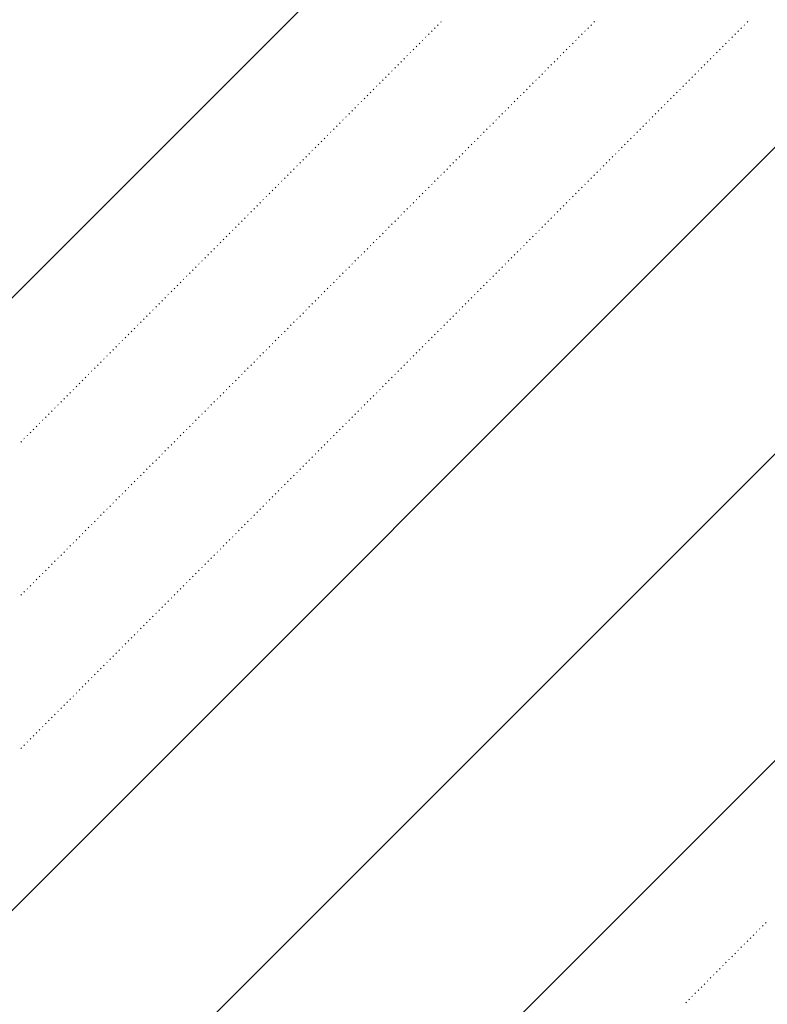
# Model space of a CAD drawing. Header units: millimetres. Extents: x 0 to 1260, y 0 to 297.
# Tile 40 of 104: x 130.4 to 134.71, y 225.11 to 230.79. Entities that reach past the tile are written whole.
import ezdxf

# ---------------------------------------------------------------- set-up
doc = ezdxf.new("R2010")
doc.units = ezdxf.units.MM
doc.linetypes.add('K5LT32802', pattern=[0])
doc.linetypes.add('K5LT32806', pattern=[0])
doc.layers.add('Системный слой', color=7, linetype='Continuous')

# ---------------------------------------------------------------- blocks, each defined once
blk = doc.blocks.new('U96')
at = {"layer": 'Системный слой', "color": 7, "linetype": 'K5LT32802', "lineweight": 9}
for p, q in [((119.6394, 218.4735), (137.462, 236.2961)), ((119.753, 215.0516), (139.0406, 234.3392)), ((119.8098, 213.3406), (139.0343, 232.5651)), ((119.8666, 211.6297), (139.028, 230.7911))]:
    blk.add_line(p, q, dxfattribs=at)
at = {"layer": 'Системный слой', "color": 7, "linetype": 'K5LT32806', "lineweight": 18}
for p, q in [((132.8111, 230.7613), (132.8146, 230.7648)), ((132.8288, 230.779), (132.8323, 230.7825)), ((133.695, 230.7613), (133.6985, 230.7648)), ((133.7126, 230.779), (133.7162, 230.7825)), ((134.5788, 230.7613), (134.5824, 230.7648)), ((134.5965, 230.779), (134.6001, 230.7825)), ((132.758, 230.7083), (132.7616, 230.7118)), ((132.7757, 230.7259), (132.7793, 230.7295)), ((132.7934, 230.7436), (132.7969, 230.7472)), ((133.6419, 230.7083), (133.6455, 230.7118)), ((133.6596, 230.7259), (133.6631, 230.7295)), ((133.6773, 230.7436), (133.6808, 230.7472)), ((134.5258, 230.7083), (134.5293, 230.7118)), ((134.5435, 230.7259), (134.547, 230.7295)), ((134.5612, 230.7436), (134.5647, 230.7472)), ((132.6873, 230.6375), (132.6909, 230.6411)), ((132.705, 230.6552), (132.7085, 230.6588)), ((132.7227, 230.6729), (132.7262, 230.6764)), ((132.7404, 230.6906), (132.7439, 230.6941)), ((133.5712, 230.6375), (133.5747, 230.6411)), ((133.5889, 230.6552), (133.5924, 230.6588)), ((133.6066, 230.6729), (133.6101, 230.6764)), ((133.6242, 230.6906), (133.6278, 230.6941)), ((134.4551, 230.6375), (134.4586, 230.6411)), ((134.4728, 230.6552), (134.4763, 230.6588)), ((134.4905, 230.6729), (134.494, 230.6764)), ((134.5081, 230.6906), (134.5117, 230.6941)), ((132.6343, 230.5845), (132.6378, 230.5881)), ((132.652, 230.6022), (132.6555, 230.6057)), ((132.6697, 230.6199), (132.6732, 230.6234)), ((133.5182, 230.5845), (133.5217, 230.5881)), ((133.5359, 230.6022), (133.5394, 230.6057)), ((133.5535, 230.6199), (133.5571, 230.6234)), ((134.4021, 230.5845), (134.4056, 230.5881)), ((134.4197, 230.6022), (134.4233, 230.6057)), ((134.4374, 230.6199), (134.441, 230.6234)), ((132.5813, 230.5315), (132.5848, 230.535)), ((132.5989, 230.5492), (132.6025, 230.5527)), ((132.6166, 230.5668), (132.6202, 230.5704)), ((133.4651, 230.5315), (133.4687, 230.535)), ((133.4828, 230.5492), (133.4864, 230.5527)), ((133.5005, 230.5668), (133.504, 230.5704)), ((134.349, 230.5315), (134.3526, 230.535)), ((134.3667, 230.5492), (134.3702, 230.5527)), ((134.3844, 230.5668), (134.3879, 230.5704)), ((132.5282, 230.4785), (132.5318, 230.482)), ((132.5459, 230.4961), (132.5494, 230.4997)), ((132.5636, 230.5138), (132.5671, 230.5173)), ((133.4121, 230.4785), (133.4156, 230.482)), ((133.4298, 230.4961), (133.4333, 230.4997)), ((133.4475, 230.5138), (133.451, 230.5173)), ((134.296, 230.4785), (134.2995, 230.482)), ((134.3137, 230.4961), (134.3172, 230.4997)), ((134.3314, 230.5138), (134.3349, 230.5173)), ((132.4575, 230.4077), (132.4611, 230.4113)), ((132.4752, 230.4254), (132.4787, 230.429)), ((132.4929, 230.4431), (132.4964, 230.4466)), ((132.5106, 230.4608), (132.5141, 230.4643)), ((133.3414, 230.4077), (133.3449, 230.4113)), ((133.3591, 230.4254), (133.3626, 230.429)), ((133.3768, 230.4431), (133.3803, 230.4466)), ((133.3944, 230.4608), (133.398, 230.4643)), ((134.2253, 230.4077), (134.2288, 230.4113)), ((134.243, 230.4254), (134.2465, 230.429)), ((134.2606, 230.4431), (134.2642, 230.4466)), ((134.2783, 230.4608), (134.2819, 230.4643)), ((132.4045, 230.3547), (132.408, 230.3582)), ((132.4222, 230.3724), (132.4257, 230.3759)), ((132.4398, 230.3901), (132.4434, 230.3936)), ((133.2884, 230.3547), (133.2919, 230.3582)), ((133.306, 230.3724), (133.3096, 230.3759)), ((133.3237, 230.3901), (133.3273, 230.3936)), ((134.1723, 230.3547), (134.1758, 230.3582)), ((134.1899, 230.3724), (134.1935, 230.3759)), ((134.2076, 230.3901), (134.2111, 230.3936)), ((132.3515, 230.3017), (132.355, 230.3052)), ((132.3691, 230.3194), (132.3727, 230.3229)), ((132.3868, 230.337), (132.3903, 230.3406)), ((133.2353, 230.3017), (133.2389, 230.3052)), ((133.253, 230.3194), (133.2565, 230.3229)), ((133.2707, 230.337), (133.2742, 230.3406)), ((134.1192, 230.3017), (134.1228, 230.3052)), ((134.1369, 230.3194), (134.1404, 230.3229)), ((134.1546, 230.337), (134.1581, 230.3406)), ((132.2984, 230.2486), (132.302, 230.2522)), ((132.3161, 230.2663), (132.3196, 230.2699)), ((132.3338, 230.284), (132.3373, 230.2875)), ((133.1823, 230.2486), (133.1858, 230.2522)), ((133.2, 230.2663), (133.2035, 230.2699)), ((133.2177, 230.284), (133.2212, 230.2875)), ((134.0662, 230.2486), (134.0697, 230.2522)), ((134.0839, 230.2663), (134.0874, 230.2699)), ((134.1015, 230.284), (134.1051, 230.2875)), ((132.2454, 230.1956), (132.2489, 230.1991)), ((132.2631, 230.2133), (132.2666, 230.2168)), ((132.2807, 230.231), (132.2843, 230.2345)), ((133.1293, 230.1956), (133.1328, 230.1991)), ((133.1469, 230.2133), (133.1505, 230.2168)), ((133.1646, 230.231), (133.1682, 230.2345)), ((134.0132, 230.1956), (134.0167, 230.1991)), ((134.0308, 230.2133), (134.0344, 230.2168)), ((134.0485, 230.231), (134.052, 230.2345)), ((132.1747, 230.1249), (132.1782, 230.1284)), ((132.1924, 230.1426), (132.1959, 230.1461)), ((132.21, 230.1603), (132.2136, 230.1638)), ((132.2277, 230.1779), (132.2312, 230.1815)), ((133.0586, 230.1249), (133.0621, 230.1284)), ((133.0762, 230.1426), (133.0798, 230.1461)), ((133.0939, 230.1603), (133.0975, 230.1638)), ((133.1116, 230.1779), (133.1151, 230.1815)), ((133.9424, 230.1249), (133.946, 230.1284)), ((133.9601, 230.1426), (133.9637, 230.1461)), ((133.9778, 230.1603), (133.9813, 230.1638)), ((133.9955, 230.1779), (133.999, 230.1815)), ((132.1216, 230.0719), (132.1252, 230.0754)), ((132.1393, 230.0895), (132.1429, 230.0931)), ((132.157, 230.1072), (132.1605, 230.1108)), ((133.0055, 230.0719), (133.0091, 230.0754)), ((133.0232, 230.0895), (133.0267, 230.0931)), ((133.0409, 230.1072), (133.0444, 230.1108)), ((133.8894, 230.0719), (133.8929, 230.0754)), ((133.9071, 230.0895), (133.9106, 230.0931)), ((133.9248, 230.1072), (133.9283, 230.1108)), ((132.0686, 230.0188), (132.0721, 230.0224)), ((132.0863, 230.0365), (132.0898, 230.04)), ((132.104, 230.0542), (132.1075, 230.0577)), ((132.9525, 230.0188), (132.956, 230.0224)), ((132.9702, 230.0365), (132.9737, 230.04)), ((132.9878, 230.0542), (132.9914, 230.0577)), ((133.8364, 230.0188), (133.8399, 230.0224)), ((133.8541, 230.0365), (133.8576, 230.04)), ((133.8717, 230.0542), (133.8753, 230.0577)), ((132.0156, 229.9658), (132.0191, 229.9693)), ((132.0333, 229.9835), (132.0368, 229.987)), ((132.0509, 230.0012), (132.0545, 230.0047)), ((132.8995, 229.9658), (132.903, 229.9693)), ((132.9171, 229.9835), (132.9207, 229.987)), ((132.9348, 230.0012), (132.9384, 230.0047)), ((133.7833, 229.9658), (133.7869, 229.9693)), ((133.801, 229.9835), (133.8046, 229.987)), ((133.8187, 230.0012), (133.8222, 230.0047)), ((131.9625, 229.9128), (131.9661, 229.9163)), ((131.9802, 229.9304), (131.9838, 229.934)), ((131.9979, 229.9481), (132.0014, 229.9517)), ((132.8464, 229.9128), (132.85, 229.9163)), ((132.8641, 229.9304), (132.8676, 229.934)), ((132.8818, 229.9481), (132.8853, 229.9517)), ((133.7303, 229.9128), (133.7338, 229.9163)), ((133.748, 229.9304), (133.7515, 229.934)), ((133.7657, 229.9481), (133.7692, 229.9517)), ((131.8918, 229.8421), (131.8954, 229.8456)), ((131.9095, 229.8597), (131.913, 229.8633)), ((131.9272, 229.8774), (131.9307, 229.8809)), ((131.9449, 229.8951), (131.9484, 229.8986)), ((132.7757, 229.8421), (132.7793, 229.8456)), ((132.7934, 229.8597), (132.7969, 229.8633)), ((132.8111, 229.8774), (132.8146, 229.8809)), ((132.8288, 229.8951), (132.8323, 229.8986)), ((133.6596, 229.8421), (133.6631, 229.8456)), ((133.6773, 229.8597), (133.6808, 229.8633)), ((133.695, 229.8774), (133.6985, 229.8809)), ((133.7126, 229.8951), (133.7162, 229.8986)), ((131.8388, 229.789), (131.8423, 229.7926)), ((131.8565, 229.8067), (131.86, 229.8102)), ((131.8742, 229.8244), (131.8777, 229.8279)), ((132.7227, 229.789), (132.7262, 229.7926)), ((132.7404, 229.8067), (132.7439, 229.8102)), ((132.758, 229.8244), (132.7616, 229.8279)), ((133.6066, 229.789), (133.6101, 229.7926)), ((133.6242, 229.8067), (133.6278, 229.8102)), ((133.6419, 229.8244), (133.6455, 229.8279)), ((131.7858, 229.736), (131.7893, 229.7395)), ((131.8034, 229.7537), (131.807, 229.7572)), ((131.8211, 229.7713), (131.8247, 229.7749)), ((132.6697, 229.736), (132.6732, 229.7395)), ((132.6873, 229.7537), (132.6909, 229.7572)), ((132.705, 229.7713), (132.7085, 229.7749)), ((133.5535, 229.736), (133.5571, 229.7395)), ((133.5712, 229.7537), (133.5747, 229.7572)), ((133.5889, 229.7713), (133.5924, 229.7749)), ((131.7327, 229.683), (131.7363, 229.6865)), ((131.7504, 229.7006), (131.7539, 229.7042)), ((131.7681, 229.7183), (131.7716, 229.7218)), ((132.6166, 229.683), (132.6202, 229.6865)), ((132.6343, 229.7006), (132.6378, 229.7042)), ((132.652, 229.7183), (132.6555, 229.7218)), ((133.5005, 229.683), (133.504, 229.6865)), ((133.5182, 229.7006), (133.5217, 229.7042)), ((133.5359, 229.7183), (133.5394, 229.7218)), ((131.6797, 229.6299), (131.6832, 229.6335)), ((131.6974, 229.6476), (131.7009, 229.6511)), ((131.7151, 229.6653), (131.7186, 229.6688)), ((132.5636, 229.6299), (132.5671, 229.6335)), ((132.5813, 229.6476), (132.5848, 229.6511)), ((132.5989, 229.6653), (132.6025, 229.6688)), ((133.4475, 229.6299), (133.451, 229.6335)), ((133.4651, 229.6476), (133.4687, 229.6511)), ((133.4828, 229.6653), (133.4864, 229.6688)), ((131.609, 229.5592), (131.6125, 229.5627)), ((131.6267, 229.5769), (131.6302, 229.5804)), ((131.6443, 229.5946), (131.6479, 229.5981)), ((131.662, 229.6122), (131.6656, 229.6158)), ((132.4929, 229.5592), (132.4964, 229.5627)), ((132.5106, 229.5769), (132.5141, 229.5804)), ((132.5282, 229.5946), (132.5318, 229.5981)), ((132.5459, 229.6122), (132.5494, 229.6158)), ((133.3768, 229.5592), (133.3803, 229.5627)), ((133.3944, 229.5769), (133.398, 229.5804)), ((133.4121, 229.5946), (133.4156, 229.5981)), ((133.4298, 229.6122), (133.4333, 229.6158)), ((131.556, 229.5062), (131.5595, 229.5097)), ((131.5736, 229.5239), (131.5772, 229.5274)), ((131.5913, 229.5415), (131.5948, 229.5451)), ((132.4398, 229.5062), (132.4434, 229.5097)), ((132.4575, 229.5239), (132.4611, 229.5274)), ((132.4752, 229.5415), (132.4787, 229.5451)), ((133.3237, 229.5062), (133.3273, 229.5097)), ((133.3414, 229.5239), (133.3449, 229.5274)), ((133.3591, 229.5415), (133.3626, 229.5451)), ((131.5029, 229.4531), (131.5065, 229.4567)), ((131.5206, 229.4708), (131.5241, 229.4744)), ((131.5383, 229.4885), (131.5418, 229.492)), ((132.3868, 229.4531), (132.3903, 229.4567)), ((132.4045, 229.4708), (132.408, 229.4744)), ((132.4222, 229.4885), (132.4257, 229.492)), ((133.2707, 229.4531), (133.2742, 229.4567)), ((133.2884, 229.4708), (133.2919, 229.4744)), ((133.306, 229.4885), (133.3096, 229.492)), ((131.4499, 229.4001), (131.4534, 229.4036)), ((131.4676, 229.4178), (131.4711, 229.4213)), ((131.4852, 229.4355), (131.4888, 229.439)), ((132.3338, 229.4001), (132.3373, 229.4036)), ((132.3515, 229.4178), (132.355, 229.4213)), ((132.3691, 229.4355), (132.3727, 229.439)), ((133.2177, 229.4001), (133.2212, 229.4036)), ((133.2353, 229.4178), (133.2389, 229.4213)), ((133.253, 229.4355), (133.2565, 229.439)), ((131.3792, 229.3294), (131.3827, 229.3329)), ((131.3969, 229.3471), (131.4004, 229.3506)), ((131.4145, 229.3648), (131.4181, 229.3683)), ((131.4322, 229.3824), (131.4357, 229.386)), ((132.2631, 229.3294), (132.2666, 229.3329)), ((132.2807, 229.3471), (132.2843, 229.3506)), ((132.2984, 229.3648), (132.302, 229.3683)), ((132.3161, 229.3824), (132.3196, 229.386)), ((133.1469, 229.3294), (133.1505, 229.3329)), ((133.1646, 229.3471), (133.1682, 229.3506)), ((133.1823, 229.3648), (133.1858, 229.3683)), ((133.2, 229.3824), (133.2035, 229.386)), ((131.3261, 229.2764), (131.3297, 229.2799)), ((131.3438, 229.294), (131.3474, 229.2976)), ((131.3615, 229.3117), (131.365, 229.3153)), ((132.21, 229.2764), (132.2136, 229.2799)), ((132.2277, 229.294), (132.2312, 229.2976)), ((132.2454, 229.3117), (132.2489, 229.3153)), ((133.0939, 229.2764), (133.0975, 229.2799)), ((133.1116, 229.294), (133.1151, 229.2976)), ((133.1293, 229.3117), (133.1328, 229.3153)), ((131.2731, 229.2233), (131.2767, 229.2269)), ((131.2908, 229.241), (131.2943, 229.2445)), ((131.3085, 229.2587), (131.312, 229.2622)), ((132.157, 229.2233), (132.1605, 229.2269)), ((132.1747, 229.241), (132.1782, 229.2445)), ((132.1924, 229.2587), (132.1959, 229.2622)), ((133.0409, 229.2233), (133.0444, 229.2269)), ((133.0586, 229.241), (133.0621, 229.2445)), ((133.0762, 229.2587), (133.0798, 229.2622)), ((131.2201, 229.1703), (131.2236, 229.1738)), ((131.2378, 229.188), (131.2413, 229.1915)), ((131.2554, 229.2057), (131.259, 229.2092)), ((132.104, 229.1703), (132.1075, 229.1738)), ((132.1216, 229.188), (132.1252, 229.1915)), ((132.1393, 229.2057), (132.1429, 229.2092)), ((132.9878, 229.1703), (132.9914, 229.1738)), ((133.0055, 229.188), (133.0091, 229.1915)), ((133.0232, 229.2057), (133.0267, 229.2092)), ((131.167, 229.1173), (131.1706, 229.1208)), ((131.1847, 229.1349), (131.1883, 229.1385)), ((131.2024, 229.1526), (131.2059, 229.1562)), ((132.0509, 229.1173), (132.0545, 229.1208)), ((132.0686, 229.1349), (132.0721, 229.1385)), ((132.0863, 229.1526), (132.0898, 229.1562)), ((132.9348, 229.1173), (132.9384, 229.1208)), ((132.9525, 229.1349), (132.956, 229.1385)), ((132.9702, 229.1526), (132.9737, 229.1562)), ((131.0963, 229.0466), (131.0999, 229.0501)), ((131.114, 229.0642), (131.1176, 229.0678)), ((131.1317, 229.0819), (131.1352, 229.0854)), ((131.1494, 229.0996), (131.1529, 229.1031)), ((131.9802, 229.0466), (131.9838, 229.0501)), ((131.9979, 229.0642), (132.0014, 229.0678)), ((132.0156, 229.0819), (132.0191, 229.0854)), ((132.0333, 229.0996), (132.0368, 229.1031)), ((132.8641, 229.0466), (132.8676, 229.0501)), ((132.8818, 229.0642), (132.8853, 229.0678)), ((132.8995, 229.0819), (132.903, 229.0854)), ((132.9171, 229.0996), (132.9207, 229.1031)), ((131.0433, 228.9935), (131.0468, 228.9971)), ((131.061, 229.0112), (131.0645, 229.0147)), ((131.0787, 229.0289), (131.0822, 229.0324)), ((131.9272, 228.9935), (131.9307, 228.9971)), ((131.9449, 229.0112), (131.9484, 229.0147)), ((131.9625, 229.0289), (131.9661, 229.0324)), ((132.8111, 228.9935), (132.8146, 228.9971)), ((132.8288, 229.0112), (132.8323, 229.0147)), ((132.8464, 229.0289), (132.85, 229.0324)), ((130.9903, 228.9405), (130.9938, 228.944)), ((131.008, 228.9582), (131.0115, 228.9617)), ((131.0256, 228.9758), (131.0292, 228.9794)), ((131.8742, 228.9405), (131.8777, 228.944)), ((131.8918, 228.9582), (131.8954, 228.9617)), ((131.9095, 228.9758), (131.913, 228.9794)), ((132.758, 228.9405), (132.7616, 228.944)), ((132.7757, 228.9582), (132.7793, 228.9617)), ((132.7934, 228.9758), (132.7969, 228.9794)), ((130.9372, 228.8875), (130.9408, 228.891)), ((130.9549, 228.9051), (130.9585, 228.9087)), ((130.9726, 228.9228), (130.9761, 228.9264)), ((131.8211, 228.8875), (131.8247, 228.891)), ((131.8388, 228.9051), (131.8423, 228.9087)), ((131.8565, 228.9228), (131.86, 228.9264)), ((132.705, 228.8875), (132.7085, 228.891)), ((132.7227, 228.9051), (132.7262, 228.9087)), ((132.7404, 228.9228), (132.7439, 228.9264)), ((130.8842, 228.8344), (130.8877, 228.838)), ((130.9019, 228.8521), (130.9054, 228.8556)), ((130.9196, 228.8698), (130.9231, 228.8733)), ((131.7681, 228.8344), (131.7716, 228.838)), ((131.7858, 228.8521), (131.7893, 228.8556)), ((131.8034, 228.8698), (131.807, 228.8733)), ((132.652, 228.8344), (132.6555, 228.838)), ((132.6697, 228.8521), (132.6732, 228.8556)), ((132.6873, 228.8698), (132.6909, 228.8733)), ((130.8135, 228.7637), (130.817, 228.7673)), ((130.8312, 228.7814), (130.8347, 228.7849)), ((130.8489, 228.7991), (130.8524, 228.8026)), ((130.8665, 228.8167), (130.8701, 228.8203)), ((131.6974, 228.7637), (131.7009, 228.7673)), ((131.7151, 228.7814), (131.7186, 228.7849)), ((131.7327, 228.7991), (131.7363, 228.8026)), ((131.7504, 228.8167), (131.7539, 228.8203)), ((132.5813, 228.7637), (132.5848, 228.7673)), ((132.5989, 228.7814), (132.6025, 228.7849)), ((132.6166, 228.7991), (132.6202, 228.8026)), ((132.6343, 228.8167), (132.6378, 228.8203)), ((130.7605, 228.7107), (130.764, 228.7142)), ((130.7781, 228.7284), (130.7817, 228.7319)), ((130.7958, 228.746), (130.7994, 228.7496)), ((131.6443, 228.7107), (131.6479, 228.7142)), ((131.662, 228.7284), (131.6656, 228.7319)), ((131.6797, 228.746), (131.6832, 228.7496)), ((132.5282, 228.7107), (132.5318, 228.7142)), ((132.5459, 228.7284), (132.5494, 228.7319)), ((132.5636, 228.746), (132.5671, 228.7496)), ((130.7074, 228.6577), (130.711, 228.6612)), ((130.7251, 228.6753), (130.7286, 228.6789)), ((130.7428, 228.693), (130.7463, 228.6965)), ((131.5913, 228.6577), (131.5948, 228.6612)), ((131.609, 228.6753), (131.6125, 228.6789)), ((131.6267, 228.693), (131.6302, 228.6965)), ((132.4752, 228.6577), (132.4787, 228.6612)), ((132.4929, 228.6753), (132.4964, 228.6789)), ((132.5106, 228.693), (132.5141, 228.6965)), ((130.6544, 228.6046), (130.6579, 228.6082)), ((130.6721, 228.6223), (130.6756, 228.6258)), ((130.6898, 228.64), (130.6933, 228.6435)), ((131.5383, 228.6046), (131.5418, 228.6082)), ((131.556, 228.6223), (131.5595, 228.6258)), ((131.5736, 228.64), (131.5772, 228.6435)), ((132.4222, 228.6046), (132.4257, 228.6082)), ((132.4398, 228.6223), (132.4434, 228.6258)), ((132.4575, 228.64), (132.4611, 228.6435)), ((130.5837, 228.5339), (130.5872, 228.5374)), ((130.6014, 228.5516), (130.6049, 228.5551)), ((130.619, 228.5693), (130.6226, 228.5728)), ((130.6367, 228.5869), (130.6403, 228.5905)), ((131.4676, 228.5339), (131.4711, 228.5374)), ((131.4852, 228.5516), (131.4888, 228.5551)), ((131.5029, 228.5693), (131.5065, 228.5728)), ((131.5206, 228.5869), (131.5241, 228.5905)), ((132.3515, 228.5339), (132.355, 228.5374)), ((132.3691, 228.5516), (132.3727, 228.5551)), ((132.3868, 228.5693), (132.3903, 228.5728)), ((132.4045, 228.5869), (132.408, 228.5905)), ((130.5307, 228.4809), (130.5342, 228.4844)), ((130.5483, 228.4986), (130.5519, 228.5021)), ((130.566, 228.5162), (130.5695, 228.5198)), ((131.4145, 228.4809), (131.4181, 228.4844)), ((131.4322, 228.4986), (131.4357, 228.5021)), ((131.4499, 228.5162), (131.4534, 228.5198)), ((132.2984, 228.4809), (132.302, 228.4844)), ((132.3161, 228.4986), (132.3196, 228.5021)), ((132.3338, 228.5162), (132.3373, 228.5198)), ((130.4776, 228.4278), (130.4812, 228.4314)), ((130.4953, 228.4455), (130.4988, 228.4491)), ((130.513, 228.4632), (130.5165, 228.4667)), ((131.3615, 228.4278), (131.365, 228.4314)), ((131.3792, 228.4455), (131.3827, 228.4491)), ((131.3969, 228.4632), (131.4004, 228.4667)), ((132.2454, 228.4278), (132.2489, 228.4314)), ((132.2631, 228.4455), (132.2666, 228.4491)), ((132.2807, 228.4632), (132.2843, 228.4667)), ((130.4246, 228.3748), (130.4281, 228.3783)), ((130.4423, 228.3925), (130.4458, 228.396)), ((130.4599, 228.4102), (130.4635, 228.4137)), ((131.3085, 228.3748), (131.312, 228.3783)), ((131.3261, 228.3925), (131.3297, 228.396)), ((131.3438, 228.4102), (131.3474, 228.4137)), ((132.1924, 228.3748), (132.1959, 228.3783)), ((132.21, 228.3925), (132.2136, 228.396)), ((132.2277, 228.4102), (132.2312, 228.4137)), ((130.4069, 228.3571), (130.4104, 228.3607)), ((131.2554, 228.3218), (131.259, 228.3253)), ((131.2731, 228.3395), (131.2767, 228.343)), ((131.2908, 228.3571), (131.2943, 228.3607)), ((132.1393, 228.3218), (132.1429, 228.3253)), ((132.157, 228.3395), (132.1605, 228.343)), ((132.1747, 228.3571), (132.1782, 228.3607)), ((131.1847, 228.2511), (131.1883, 228.2546)), ((131.2024, 228.2687), (131.2059, 228.2723)), ((131.2201, 228.2864), (131.2236, 228.29)), ((131.2378, 228.3041), (131.2413, 228.3076)), ((132.0686, 228.2511), (132.0721, 228.2546)), ((132.0863, 228.2687), (132.0898, 228.2723)), ((132.104, 228.2864), (132.1075, 228.29)), ((132.1216, 228.3041), (132.1252, 228.3076)), ((131.1317, 228.198), (131.1352, 228.2016)), ((131.1494, 228.2157), (131.1529, 228.2192)), ((131.167, 228.2334), (131.1706, 228.2369)), ((132.0156, 228.198), (132.0191, 228.2016)), ((132.0333, 228.2157), (132.0368, 228.2192)), ((132.0509, 228.2334), (132.0545, 228.2369)), ((131.0787, 228.145), (131.0822, 228.1485)), ((131.0963, 228.1627), (131.0999, 228.1662)), ((131.114, 228.1804), (131.1176, 228.1839)), ((131.9625, 228.145), (131.9661, 228.1485)), ((131.9802, 228.1627), (131.9838, 228.1662)), ((131.9979, 228.1804), (132.0014, 228.1839)), ((131.0256, 228.092), (131.0292, 228.0955)), ((131.0433, 228.1096), (131.0468, 228.1132)), ((131.061, 228.1273), (131.0645, 228.1309)), ((131.9095, 228.092), (131.913, 228.0955)), ((131.9272, 228.1096), (131.9307, 228.1132)), ((131.9449, 228.1273), (131.9484, 228.1309)), ((130.9726, 228.0389), (130.9761, 228.0425)), ((130.9903, 228.0566), (130.9938, 228.0601)), ((131.008, 228.0743), (131.0115, 228.0778)), ((131.8565, 228.0389), (131.86, 228.0425)), ((131.8742, 228.0566), (131.8777, 228.0601)), ((131.8918, 228.0743), (131.8954, 228.0778)), ((130.9019, 227.9682), (130.9054, 227.9718)), ((130.9196, 227.9859), (130.9231, 227.9894)), ((130.9372, 228.0036), (130.9408, 228.0071)), ((130.9549, 228.0213), (130.9585, 228.0248)), ((131.7858, 227.9682), (131.7893, 227.9718)), ((131.8034, 227.9859), (131.807, 227.9894)), ((131.8211, 228.0036), (131.8247, 228.0071)), ((131.8388, 228.0213), (131.8423, 228.0248)), ((130.8489, 227.9152), (130.8524, 227.9187)), ((130.8665, 227.9329), (130.8701, 227.9364)), ((130.8842, 227.9505), (130.8877, 227.9541)), ((131.7327, 227.9152), (131.7363, 227.9187)), ((131.7504, 227.9329), (131.7539, 227.9364)), ((131.7681, 227.9505), (131.7716, 227.9541)), ((130.7958, 227.8622), (130.7994, 227.8657)), ((130.8135, 227.8798), (130.817, 227.8834)), ((130.8312, 227.8975), (130.8347, 227.901)), ((131.6797, 227.8622), (131.6832, 227.8657)), ((131.6974, 227.8798), (131.7009, 227.8834)), ((131.7151, 227.8975), (131.7186, 227.901)), ((130.7428, 227.8091), (130.7463, 227.8127)), ((130.7605, 227.8268), (130.764, 227.8303)), ((130.7781, 227.8445), (130.7817, 227.848)), ((131.6267, 227.8091), (131.6302, 227.8127)), ((131.6443, 227.8268), (131.6479, 227.8303)), ((131.662, 227.8445), (131.6656, 227.848)), ((130.6721, 227.7384), (130.6756, 227.7419)), ((130.6898, 227.7561), (130.6933, 227.7596)), ((130.7074, 227.7738), (130.711, 227.7773)), ((130.7251, 227.7914), (130.7286, 227.795)), ((131.556, 227.7384), (131.5595, 227.7419)), ((131.5736, 227.7561), (131.5772, 227.7596)), ((131.5913, 227.7738), (131.5948, 227.7773)), ((131.609, 227.7914), (131.6125, 227.795)), ((130.619, 227.6854), (130.6226, 227.6889)), ((130.6367, 227.7031), (130.6403, 227.7066)), ((130.6544, 227.7207), (130.6579, 227.7243)), ((131.5029, 227.6854), (131.5065, 227.6889)), ((131.5206, 227.7031), (131.5241, 227.7066)), ((131.5383, 227.7207), (131.5418, 227.7243)), ((130.566, 227.6323), (130.5695, 227.6359)), ((130.5837, 227.65), (130.5872, 227.6536)), ((130.6014, 227.6677), (130.6049, 227.6712)), ((131.4499, 227.6323), (131.4534, 227.6359)), ((131.4676, 227.65), (131.4711, 227.6536)), ((131.4852, 227.6677), (131.4888, 227.6712)), ((130.513, 227.5793), (130.5165, 227.5828)), ((130.5307, 227.597), (130.5342, 227.6005)), ((130.5483, 227.6147), (130.5519, 227.6182)), ((131.3969, 227.5793), (131.4004, 227.5828)), ((131.4145, 227.597), (131.4181, 227.6005)), ((131.4322, 227.6147), (131.4357, 227.6182)), ((130.4599, 227.5263), (130.4635, 227.5298)), ((130.4776, 227.544), (130.4812, 227.5475)), ((130.4953, 227.5616), (130.4988, 227.5652)), ((131.3438, 227.5263), (131.3474, 227.5298)), ((131.3615, 227.544), (131.365, 227.5475)), ((131.3792, 227.5616), (131.3827, 227.5652)), ((130.4069, 227.4732), (130.4104, 227.4768)), ((130.4246, 227.4909), (130.4281, 227.4945)), ((130.4423, 227.5086), (130.4458, 227.5121)), ((131.2731, 227.4556), (131.2767, 227.4591)), ((131.2908, 227.4732), (131.2943, 227.4768)), ((131.3085, 227.4909), (131.312, 227.4945)), ((131.3261, 227.5086), (131.3297, 227.5121)), ((131.2201, 227.4025), (131.2236, 227.4061)), ((131.2378, 227.4202), (131.2413, 227.4237)), ((131.2554, 227.4379), (131.259, 227.4414)), ((131.167, 227.3495), (131.1706, 227.353)), ((131.1847, 227.3672), (131.1883, 227.3707)), ((131.2024, 227.3849), (131.2059, 227.3884)), ((131.114, 227.2965), (131.1176, 227.3)), ((131.1317, 227.3141), (131.1352, 227.3177)), ((131.1494, 227.3318), (131.1529, 227.3354)), ((131.061, 227.2434), (131.0645, 227.247)), ((131.0787, 227.2611), (131.0822, 227.2646)), ((131.0963, 227.2788), (131.0999, 227.2823)), ((130.9903, 227.1727), (130.9938, 227.1763)), ((131.008, 227.1904), (131.0115, 227.1939)), ((131.0256, 227.2081), (131.0292, 227.2116)), ((131.0433, 227.2258), (131.0468, 227.2293)), ((130.9372, 227.1197), (130.9408, 227.1232)), ((130.9549, 227.1374), (130.9585, 227.1409)), ((130.9726, 227.155), (130.9761, 227.1586)), ((130.8842, 227.0667), (130.8877, 227.0702)), ((130.9019, 227.0843), (130.9054, 227.0879)), ((130.9196, 227.102), (130.9231, 227.1056)), ((130.8312, 227.0136), (130.8347, 227.0172)), ((130.8489, 227.0313), (130.8524, 227.0348)), ((130.8665, 227.049), (130.8701, 227.0525)), ((130.7605, 226.9429), (130.764, 226.9465)), ((130.7781, 226.9606), (130.7817, 226.9641)), ((130.7958, 226.9783), (130.7994, 226.9818)), ((130.8135, 226.9959), (130.817, 226.9995)), ((130.7074, 226.8899), (130.711, 226.8934)), ((130.7251, 226.9076), (130.7286, 226.9111)), ((130.7428, 226.9252), (130.7463, 226.9288)), ((130.6544, 226.8369), (130.6579, 226.8404)), ((130.6721, 226.8545), (130.6756, 226.8581)), ((130.6898, 226.8722), (130.6933, 226.8757)), ((130.6014, 226.7838), (130.6049, 226.7874)), ((130.619, 226.8015), (130.6226, 226.805)), ((130.6367, 226.8192), (130.6403, 226.8227)), ((130.5483, 226.7308), (130.5519, 226.7343)), ((130.566, 226.7485), (130.5695, 226.752)), ((130.5837, 226.7661), (130.5872, 226.7697)), ((130.4776, 226.6601), (130.4812, 226.6636)), ((130.4953, 226.6778), (130.4988, 226.6813)), ((130.513, 226.6954), (130.5165, 226.699)), ((130.5307, 226.7131), (130.5342, 226.7166)), ((130.4246, 226.607), (130.4281, 226.6106)), ((130.4423, 226.6247), (130.4458, 226.6283)), ((130.4599, 226.6424), (130.4635, 226.6459)), ((130.4069, 226.5894), (130.4104, 226.5929)), ((134.7026, 225.5817), (134.7061, 225.5853)), ((134.6495, 225.5287), (134.6531, 225.5322)), ((134.6672, 225.5464), (134.6708, 225.5499)), ((134.6849, 225.5641), (134.6884, 225.5676)), ((134.5965, 225.4757), (134.6001, 225.4792)), ((134.6142, 225.4933), (134.6177, 225.4969)), ((134.6319, 225.511), (134.6354, 225.5146)), ((134.5435, 225.4226), (134.547, 225.4262)), ((134.5612, 225.4403), (134.5647, 225.4439)), ((134.5788, 225.458), (134.5824, 225.4615)), ((134.4728, 225.3519), (134.4763, 225.3555)), ((134.4905, 225.3696), (134.494, 225.3731)), ((134.5081, 225.3873), (134.5117, 225.3908)), ((134.5258, 225.405), (134.5293, 225.4085)), ((134.4197, 225.2989), (134.4233, 225.3024)), ((134.4374, 225.3166), (134.441, 225.3201)), ((134.4551, 225.3342), (134.4586, 225.3378)), ((134.3667, 225.2459), (134.3702, 225.2494)), ((134.3844, 225.2635), (134.3879, 225.2671)), ((134.4021, 225.2812), (134.4056, 225.2848)), ((134.3137, 225.1928), (134.3172, 225.1964)), ((134.3314, 225.2105), (134.3349, 225.214)), ((134.349, 225.2282), (134.3526, 225.2317)), ((134.2606, 225.1398), (134.2642, 225.1433)), ((134.2783, 225.1575), (134.2819, 225.161)), ((134.296, 225.1751), (134.2995, 225.1787)), ((134.243, 225.1221), (134.2465, 225.1257))]:
    blk.add_line(p, q, dxfattribs=at)

msp = doc.modelspace()

# ---------------------------------------------------------------- block references
at = {"layer": 'Системный слой'}
msp.add_blockref('U96', (0, 0), dxfattribs=at)

doc.saveas('drawing.dxf')
